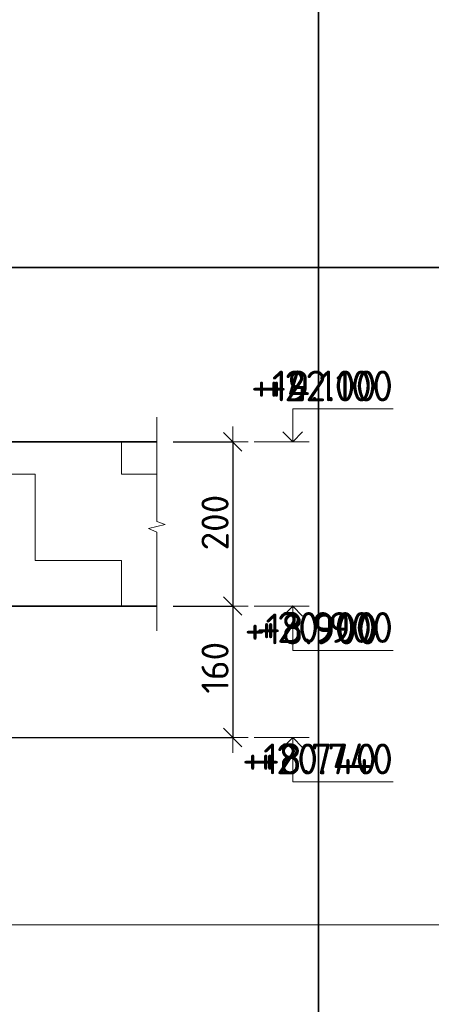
# Model space of a CAD drawing. Header units: metres. Extents: x -38 to 114, y -15 to 21.
# Tile 238 of 244: x 75.056 to 75.557, y 12.375 to 13.573. Entities that reach past the tile are written whole.
import ezdxf

# ---------------------------------------------------------------- set-up
doc = ezdxf.new("R2010")
doc.units = ezdxf.units.M
doc.header["$PDMODE"] = 65
for name, color, linetype, lineweight in [('XR$3$Размерная линия_ общее', 7, 'Continuous', 13), ('XR$4$Размерная линия_ общее', 7, 'Continuous', 13), ('XR$6$Размерная линия_ общее', 7, 'Continuous', 13)]:
    doc.layers.add(name, color=color, linetype=linetype, lineweight=lineweight)
doc.styles.add('ISOCPEUR', font='txt')
doc.dimstyles.new('DIMSTYLE_8', dxfattribs={"dimtxt": 0.033, "dimasz": 0.0375, "dimexe": 0, "dimexo": 0, "dimgap": 0.0165, "dimtad": 2, "dimdec": 0, "dimlfac": 1000, "dimrnd": 1, "dimzin": 12, "dimdsep": 46, "dimtxsty": 'ISOCPEUR', "dimblk1": 'ALL_ML_STRICH', "dimblk2": 'ALL_ML_STRICH', "dimsah": 1, "dimcen": 0, "dimclrd": 7, "dimclre": 256, "dimclrt": 7, "dimadec": 0, "dimazin": 0, "dimtfac": 1, "dimtdec": 0, "dimtix": 1, "dimtmove": 2, "dimatfit": 3, "dimfxl": 0, "dimtzin": 0, "dimlwd": 0, "dimlwe": -3, "dimarcsym": 0})
pattern_1 = [(0, (0.21, 0.21), (0.105, 0.105), [0.105, -0.105]), (90, (0.21, 0.21), (-0.105, 0.105), [0.105, -0.105])]

# ---------------------------------------------------------------- blocks, each defined once
blk = doc.blocks.new('ЭЛЕМЕНТ_УЗОРА_4')
at = {"color": 7, "linetype": 'Continuous', "lineweight": 13, "transparency": 33554687}
blk.add_line((75.223, 12.8295), (75.223, 12.8295), dxfattribs=at)
blk.add_lwpolyline([(75.223, 13.0895), (75.223, 12.9623), (75.233, 12.9587), (75.213, 12.9538), (75.223, 12.9496), (75.223, 12.8295)], dxfattribs=at)
blk = doc.blocks.new('СЛОЖНЫЙ_ОБЪЕКТ_6')
at = {"color": 7, "linetype": 'Continuous', "lineweight": 13, "transparency": 33554687}
blk.add_line((75.4084, 13.0595), (75.3417, 13.0595), dxfattribs=at)
blk.add_lwpolyline([(75.3884, 13.0595), (75.3884, 13.0995), (75.4907, 13.0995)], dxfattribs=at)
at = {"color": 7, "linetype": 'Continuous', "lineweight": 35, "transparency": 33554687}
blk.add_lwpolyline([(75.3763, 13.0716), (75.3884, 13.0595), (75.4005, 13.0716)], dxfattribs=at)
blk = doc.blocks.new('СЛОЖНЫЙ_ОБЪЕКТ_7')
at = {"color": 7, "linetype": 'Continuous', "lineweight": 13, "transparency": 33554687}
blk.add_line((75.4084, 12.8595), (75.3417, 12.8595), dxfattribs=at)
at = {"color": 7, "linetype": 'Continuous', "lineweight": 35, "transparency": 33554687}
blk.add_lwpolyline([(75.3763, 12.8474), (75.3884, 12.8595), (75.4005, 12.8474)], dxfattribs=at)
at = {"color": 7, "linetype": 'Continuous', "lineweight": 13, "transparency": 33554687}
blk.add_lwpolyline([(75.3884, 12.8595), (75.3884, 12.8055), (75.4907, 12.8055)], dxfattribs=at)
blk = doc.blocks.new('ALL_ML_STRICH')
at = {"color": 0, "linetype": 'ByBlock', "lineweight": -2}
for p, q in [((0, -0.5), (0, 0.5)), ((-1, 0), (0.5, 0)), ((-0.3, -0.3), (0.3, 0.3))]:
    blk.add_line(p, q, dxfattribs=at)
blk = doc.blocks.new('*D103')
at = {"layer": 'DEFPOINTS', "color": 7, "linetype": 'Continuous', "lineweight": 13, "transparency": 33554687}
for p in [(75.223, 13.0595), (75.3154, 13.0595), (75.223, 12.8595)]:
    blk.add_point(p, dxfattribs=at)
at = {"layer": 'XR$3$Размерная линия_ общее', "color": 253, "linetype": 'Continuous', "lineweight": -2, "true_color": 0xa0a0a0, "transparency": 33554687}
for p, q in [((75.243, 13.0595), (75.3154, 13.0595)), ((75.243, 12.8595), (75.3154, 12.8595))]:
    blk.add_line(p, q, dxfattribs=at)
at = {"layer": 'XR$3$Размерная линия_ общее', "color": 7, "linetype": 'Continuous', "lineweight": -2, "transparency": 33554687}
blk.add_line((75.3154, 13.0595), (75.3154, 12.8595), dxfattribs=at)
at = {"layer": 'XR$3$Размерная линия_ общее', "color": 7, "linetype": 'Continuous', "lineweight": 13, "transparency": 33554687, "xscale": 0.0375, "yscale": 0.0375, "zscale": 0.0375}
for p, rotation in [((75.3154, 13.0595), 90), ((75.3154, 12.8595), 270)]:
    blk.add_blockref('ALL_ML_STRICH', p, dxfattribs=dict(at, rotation=rotation))
at = {"layer": 'XR$3$Размерная линия_ общее', "color": 7, "linetype": 'Continuous', "lineweight": 13, "transparency": 33554687, "insert": (75.2939, 12.9611), "char_height": 0.033, "width": 0.099, "attachment_point": 5, "rotation": 90, "style": 'ISOCPEUR'}
blk.add_mtext('\\A1;{200}', dxfattribs=at)
blk = doc.blocks.new('*D104')
at = {"layer": 'DEFPOINTS', "color": 7, "linetype": 'Continuous', "lineweight": 13, "transparency": 33554687}
for p in [(75.223, 12.8595), (75.3154, 12.8595), (74.8994, 12.6995)]:
    blk.add_point(p, dxfattribs=at)
at = {"layer": 'XR$3$Размерная линия_ общее', "color": 253, "linetype": 'Continuous', "lineweight": -2, "true_color": 0xa0a0a0, "transparency": 33554687}
for p, q in [((75.243, 12.8595), (75.3154, 12.8595)), ((74.9194, 12.6995), (75.3154, 12.6995))]:
    blk.add_line(p, q, dxfattribs=at)
at = {"layer": 'XR$3$Размерная линия_ общее', "color": 7, "linetype": 'Continuous', "lineweight": -2, "transparency": 33554687}
blk.add_line((75.3154, 12.8595), (75.3154, 12.6995), dxfattribs=at)
at = {"layer": 'XR$3$Размерная линия_ общее', "color": 7, "linetype": 'Continuous', "lineweight": 13, "transparency": 33554687, "xscale": 0.0375, "yscale": 0.0375, "zscale": 0.0375}
for p, rotation in [((75.3154, 12.8595), 90), ((75.3154, 12.6995), 270)]:
    blk.add_blockref('ALL_ML_STRICH', p, dxfattribs=dict(at, rotation=rotation))
at = {"layer": 'XR$3$Размерная линия_ общее', "color": 7, "linetype": 'Continuous', "lineweight": 13, "transparency": 33554687, "insert": (75.2939, 12.7844), "char_height": 0.033, "width": 0.099, "attachment_point": 5, "rotation": 90, "style": 'ISOCPEUR'}
blk.add_mtext('\\A1;{160}', dxfattribs=at)
blk = doc.blocks.new('СЛОЖНЫЙ_ОБЪЕКТ_8')
at = {"color": 7, "linetype": 'Continuous', "lineweight": 13, "transparency": 33554687}
blk.add_line((75.4084, 12.6995), (75.3417, 12.6995), dxfattribs=at)
at = {"color": 7, "linetype": 'Continuous', "lineweight": 35, "transparency": 33554687}
blk.add_lwpolyline([(75.3763, 12.6874), (75.3884, 12.6995), (75.4005, 12.6874)], dxfattribs=at)
at = {"color": 7, "linetype": 'Continuous', "lineweight": 13, "transparency": 33554687}
blk.add_lwpolyline([(75.3884, 12.6995), (75.3884, 12.6455), (75.4907, 12.6455)], dxfattribs=at)
blk = doc.blocks.new('СЛОЖНЫЙ_ОБЪЕКТ_45')
at = {"color": 7, "linetype": 'Continuous', "lineweight": 13, "transparency": 33554687}
blk.add_line((75.4084, 13.0595), (75.3417, 13.0595), dxfattribs=at)
blk.add_lwpolyline([(75.3884, 13.0595), (75.3884, 13.0995), (75.4907, 13.0995)], dxfattribs=at)
at = {"color": 7, "linetype": 'Continuous', "lineweight": 35, "transparency": 33554687}
blk.add_lwpolyline([(75.3763, 13.0716), (75.3884, 13.0595), (75.4005, 13.0716)], dxfattribs=at)
blk = doc.blocks.new('СЛОЖНЫЙ_ОБЪЕКТ_46')
at = {"color": 7, "linetype": 'Continuous', "lineweight": 13, "transparency": 33554687}
blk.add_line((75.4084, 12.8595), (75.3417, 12.8595), dxfattribs=at)
at = {"color": 7, "linetype": 'Continuous', "lineweight": 35, "transparency": 33554687}
blk.add_lwpolyline([(75.3763, 12.8474), (75.3884, 12.8595), (75.4005, 12.8474)], dxfattribs=at)
at = {"color": 7, "linetype": 'Continuous', "lineweight": 13, "transparency": 33554687}
blk.add_lwpolyline([(75.3884, 12.8595), (75.3884, 12.8055), (75.4907, 12.8055)], dxfattribs=at)
blk = doc.blocks.new('СЛОЖНЫЙ_ОБЪЕКТ_47')
at = {"color": 7, "linetype": 'Continuous', "lineweight": 13, "transparency": 33554687}
blk.add_line((75.4084, 12.6995), (75.3417, 12.6995), dxfattribs=at)
at = {"color": 7, "linetype": 'Continuous', "lineweight": 35, "transparency": 33554687}
blk.add_lwpolyline([(75.3763, 12.6874), (75.3884, 12.6995), (75.4005, 12.6874)], dxfattribs=at)
at = {"color": 7, "linetype": 'Continuous', "lineweight": 13, "transparency": 33554687}
blk.add_lwpolyline([(75.3884, 12.6995), (75.3884, 12.6455), (75.4907, 12.6455)], dxfattribs=at)
blk = doc.blocks.new('ЭЛЕМЕНТ_УЗОРА_26')
at = {"color": 7, "linetype": 'Continuous', "lineweight": 13, "transparency": 33554687}
blk.add_line((75.223, 12.8295), (75.223, 12.8295), dxfattribs=at)
blk.add_lwpolyline([(75.223, 13.0895), (75.223, 12.9623), (75.233, 12.9587), (75.213, 12.9538), (75.223, 12.9496), (75.223, 12.8295)], dxfattribs=at)
blk = doc.blocks.new('*D557')
at = {"layer": 'DEFPOINTS', "color": 7, "linetype": 'Continuous', "lineweight": 13, "transparency": 33554687}
for p in [(75.223, 13.0595), (75.3154, 13.0595), (75.223, 12.8595)]:
    blk.add_point(p, dxfattribs=at)
at = {"layer": 'XR$4$Размерная линия_ общее', "color": 253, "linetype": 'Continuous', "lineweight": -2, "true_color": 0xa0a0a0, "transparency": 33554687}
for p, q in [((75.243, 13.0595), (75.3154, 13.0595)), ((75.243, 12.8595), (75.3154, 12.8595))]:
    blk.add_line(p, q, dxfattribs=at)
at = {"layer": 'XR$4$Размерная линия_ общее', "color": 7, "linetype": 'Continuous', "lineweight": -2, "transparency": 33554687}
blk.add_line((75.3154, 13.0595), (75.3154, 12.8595), dxfattribs=at)
at = {"layer": 'XR$4$Размерная линия_ общее', "color": 7, "linetype": 'Continuous', "lineweight": 13, "transparency": 33554687, "xscale": 0.0375, "yscale": 0.0375, "zscale": 0.0375}
for p, rotation in [((75.3154, 13.0595), 90), ((75.3154, 12.8595), 270)]:
    blk.add_blockref('ALL_ML_STRICH', p, dxfattribs=dict(at, rotation=rotation))
at = {"layer": 'XR$4$Размерная линия_ общее', "color": 7, "linetype": 'Continuous', "lineweight": 13, "transparency": 33554687, "insert": (75.2939, 12.9611), "char_height": 0.033, "width": 0.099, "attachment_point": 5, "rotation": 90, "style": 'ISOCPEUR'}
blk.add_mtext('\\A1;{200}', dxfattribs=at)
blk = doc.blocks.new('*D558')
at = {"layer": 'DEFPOINTS', "color": 7, "linetype": 'Continuous', "lineweight": 13, "transparency": 33554687}
for p in [(75.223, 12.8595), (75.3154, 12.8595), (74.8994, 12.6995)]:
    blk.add_point(p, dxfattribs=at)
at = {"layer": 'XR$4$Размерная линия_ общее', "color": 253, "linetype": 'Continuous', "lineweight": -2, "true_color": 0xa0a0a0, "transparency": 33554687}
for p, q in [((75.243, 12.8595), (75.3154, 12.8595)), ((74.9194, 12.6995), (75.3154, 12.6995))]:
    blk.add_line(p, q, dxfattribs=at)
at = {"layer": 'XR$4$Размерная линия_ общее', "color": 7, "linetype": 'Continuous', "lineweight": -2, "transparency": 33554687}
blk.add_line((75.3154, 12.8595), (75.3154, 12.6995), dxfattribs=at)
at = {"layer": 'XR$4$Размерная линия_ общее', "color": 7, "linetype": 'Continuous', "lineweight": 13, "transparency": 33554687, "xscale": 0.0375, "yscale": 0.0375, "zscale": 0.0375}
for p, rotation in [((75.3154, 12.8595), 90), ((75.3154, 12.6995), 270)]:
    blk.add_blockref('ALL_ML_STRICH', p, dxfattribs=dict(at, rotation=rotation))
at = {"layer": 'XR$4$Размерная линия_ общее', "color": 7, "linetype": 'Continuous', "lineweight": 13, "transparency": 33554687, "insert": (75.2939, 12.7844), "char_height": 0.033, "width": 0.099, "attachment_point": 5, "rotation": 90, "style": 'ISOCPEUR'}
blk.add_mtext('\\A1;{160}', dxfattribs=at)
blk = doc.blocks.new('СЛОЖНЫЙ_ОБЪЕКТ_104')
at = {"color": 7, "linetype": 'Continuous', "lineweight": 13, "transparency": 33554687}
blk.add_line((75.4084, 13.0595), (75.3417, 13.0595), dxfattribs=at)
blk.add_lwpolyline([(75.3884, 13.0595), (75.3884, 13.0995), (75.5107, 13.0995)], dxfattribs=at)
at = {"color": 7, "linetype": 'Continuous', "lineweight": 35, "transparency": 33554687}
blk.add_lwpolyline([(75.3763, 13.0716), (75.3884, 13.0595), (75.4005, 13.0716)], dxfattribs=at)
blk = doc.blocks.new('СЛОЖНЫЙ_ОБЪЕКТ_105')
at = {"color": 7, "linetype": 'Continuous', "lineweight": 13, "transparency": 33554687}
blk.add_line((75.4084, 12.8595), (75.3417, 12.8595), dxfattribs=at)
at = {"color": 7, "linetype": 'Continuous', "lineweight": 35, "transparency": 33554687}
blk.add_lwpolyline([(75.3763, 12.8474), (75.3884, 12.8595), (75.4005, 12.8474)], dxfattribs=at)
at = {"color": 7, "linetype": 'Continuous', "lineweight": 13, "transparency": 33554687}
blk.add_lwpolyline([(75.3884, 12.8595), (75.3884, 12.8055), (75.5107, 12.8055)], dxfattribs=at)
blk = doc.blocks.new('СЛОЖНЫЙ_ОБЪЕКТ_106')
at = {"color": 7, "linetype": 'Continuous', "lineweight": 13, "transparency": 33554687}
blk.add_line((75.4084, 12.6995), (75.3417, 12.6995), dxfattribs=at)
at = {"color": 7, "linetype": 'Continuous', "lineweight": 35, "transparency": 33554687}
blk.add_lwpolyline([(75.3763, 12.6874), (75.3884, 12.6995), (75.4005, 12.6874)], dxfattribs=at)
at = {"color": 7, "linetype": 'Continuous', "lineweight": 13, "transparency": 33554687}
blk.add_lwpolyline([(75.3884, 12.6995), (75.3884, 12.6455), (75.5107, 12.6455)], dxfattribs=at)
blk = doc.blocks.new('ЭЛЕМЕНТ_УЗОРА_41')
at = {"color": 7, "linetype": 'Continuous', "lineweight": 13, "transparency": 33554687}
blk.add_line((75.223, 12.8295), (75.223, 12.8295), dxfattribs=at)
blk.add_lwpolyline([(75.223, 13.0895), (75.223, 12.9623), (75.233, 12.9587), (75.213, 12.9538), (75.223, 12.9496), (75.223, 12.8295)], dxfattribs=at)
blk = doc.blocks.new('*D934')
at = {"layer": 'DEFPOINTS', "color": 7, "linetype": 'Continuous', "lineweight": 13, "transparency": 33554687}
for p in [(75.223, 13.0595), (75.3154, 13.0595), (75.223, 12.8595)]:
    blk.add_point(p, dxfattribs=at)
at = {"layer": 'XR$6$Размерная линия_ общее', "color": 253, "linetype": 'Continuous', "lineweight": -2, "true_color": 0xa0a0a0, "transparency": 33554687}
for p, q in [((75.243, 13.0595), (75.3154, 13.0595)), ((75.243, 12.8595), (75.3154, 12.8595))]:
    blk.add_line(p, q, dxfattribs=at)
at = {"layer": 'XR$6$Размерная линия_ общее', "color": 7, "linetype": 'Continuous', "lineweight": -2, "transparency": 33554687}
blk.add_line((75.3154, 13.0595), (75.3154, 12.8595), dxfattribs=at)
at = {"layer": 'XR$6$Размерная линия_ общее', "color": 7, "linetype": 'Continuous', "lineweight": 13, "transparency": 33554687, "xscale": 0.0375, "yscale": 0.0375, "zscale": 0.0375}
for p, rotation in [((75.3154, 13.0595), 90), ((75.3154, 12.8595), 270)]:
    blk.add_blockref('ALL_ML_STRICH', p, dxfattribs=dict(at, rotation=rotation))
at = {"layer": 'XR$6$Размерная линия_ общее', "color": 7, "linetype": 'Continuous', "lineweight": 13, "transparency": 33554687, "insert": (75.2939, 12.9611), "char_height": 0.033, "width": 0.099, "attachment_point": 5, "rotation": 90, "style": 'ISOCPEUR'}
blk.add_mtext('\\A1;{200}', dxfattribs=at)
blk = doc.blocks.new('*D935')
at = {"layer": 'DEFPOINTS', "color": 7, "linetype": 'Continuous', "lineweight": 13, "transparency": 33554687}
for p in [(75.223, 12.8595), (75.3154, 12.8595), (74.8994, 12.6995)]:
    blk.add_point(p, dxfattribs=at)
at = {"layer": 'XR$6$Размерная линия_ общее', "color": 253, "linetype": 'Continuous', "lineweight": -2, "true_color": 0xa0a0a0, "transparency": 33554687}
for p, q in [((75.243, 12.8595), (75.3154, 12.8595)), ((74.9194, 12.6995), (75.3154, 12.6995))]:
    blk.add_line(p, q, dxfattribs=at)
at = {"layer": 'XR$6$Размерная линия_ общее', "color": 7, "linetype": 'Continuous', "lineweight": -2, "transparency": 33554687}
blk.add_line((75.3154, 12.8595), (75.3154, 12.6995), dxfattribs=at)
at = {"layer": 'XR$6$Размерная линия_ общее', "color": 7, "linetype": 'Continuous', "lineweight": 13, "transparency": 33554687, "xscale": 0.0375, "yscale": 0.0375, "zscale": 0.0375}
for p, rotation in [((75.3154, 12.8595), 90), ((75.3154, 12.6995), 270)]:
    blk.add_blockref('ALL_ML_STRICH', p, dxfattribs=dict(at, rotation=rotation))
at = {"layer": 'XR$6$Размерная линия_ общее', "color": 7, "linetype": 'Continuous', "lineweight": 13, "transparency": 33554687, "insert": (75.2939, 12.7844), "char_height": 0.033, "width": 0.099, "attachment_point": 5, "rotation": 90, "style": 'ISOCPEUR'}
blk.add_mtext('\\A1;{160}', dxfattribs=at)

msp = doc.modelspace()

# ---------------------------------------------------------------- hatches: boundary and pattern name
at = {"linetype": 'Continuous', "lineweight": 13, "transparency": 33554687}
h = msp.add_hatch(dxfattribs=at)
h.set_pattern_fill('____', scale=0.105, style=0, pattern_type=2)
h.set_pattern_definition(pattern_1)
h.paths.add_polyline_path([(74.6794, 12.9395), (74.5994, 12.8995), (74.5994, 12.6995), (74.8994, 12.6995), (74.8994, 12.8595), (75.223, 12.8595), (75.223, 13.0595), (74.6794, 13.0595)], flags=0)
h = msp.add_hatch(dxfattribs=at)
h.set_pattern_fill('____', scale=0.105, style=0, pattern_type=2)
h.set_pattern_definition(pattern_1)
h.paths.add_polyline_path([(74.6794, 12.9395), (74.5994, 12.8995), (74.5994, 12.6995), (74.8994, 12.6995), (74.8994, 12.8595), (75.223, 12.8595), (75.223, 13.0595), (74.6794, 13.0595)], flags=0)
h = msp.add_hatch(dxfattribs=at)
h.set_pattern_fill('____', scale=0.105, style=0, pattern_type=2)
h.set_pattern_definition(pattern_1)
h.paths.add_polyline_path([(74.6794, 12.9395), (74.5994, 12.8995), (74.5994, 12.6995), (74.8994, 12.6995), (74.8994, 12.8595), (75.223, 12.8595), (75.223, 13.0595), (74.6794, 13.0595)], flags=0)

# ---------------------------------------------------------------- linework, layer by layer
at = {"color": 7, "linetype": 'Continuous', "lineweight": 35, "transparency": 33554687}
for p, q in [((75.4198, 14.7717), (75.4198, 13.2717)), ((86.4198, 13.2717), (67.9198, 13.2717)), ((75.4198, 13.2717), (75.4198, 12.4717)), ((75.223, 13.0595), (74.6794, 13.0595)), ((75.223, 13.0595), (74.6794, 13.0595)), ((75.223, 13.0595), (74.6794, 13.0595)), ((74.8994, 12.8595), (75.223, 12.8595)), ((74.8994, 12.8595), (75.223, 12.8595)), ((74.8994, 12.8595), (75.223, 12.8595)), ((75.4198, 12.4717), (75.4198, 11.6717))]:
    msp.add_line(p, q, dxfattribs=at)
at = {"color": 7, "linetype": 'Continuous', "lineweight": 13, "transparency": 33554687}
msp.add_line((86.4198, 12.4717), (67.9198, 12.4717), dxfattribs=at)

# ---------------------------------------------------------------- block references
at = {"color": 7, "linetype": 'Continuous', "lineweight": 35, "transparency": 33554687}
for name in ['СЛОЖНЫЙ_ОБЪЕКТ_6', 'СЛОЖНЫЙ_ОБЪЕКТ_45', 'СЛОЖНЫЙ_ОБЪЕКТ_104', 'СЛОЖНЫЙ_ОБЪЕКТ_7', 'СЛОЖНЫЙ_ОБЪЕКТ_46', 'СЛОЖНЫЙ_ОБЪЕКТ_105', 'СЛОЖНЫЙ_ОБЪЕКТ_8', 'СЛОЖНЫЙ_ОБЪЕКТ_47', 'СЛОЖНЫЙ_ОБЪЕКТ_106']:
    msp.add_blockref(name, (0, 0), dxfattribs=at)
at = {"color": 7, "linetype": 'Continuous', "lineweight": 13, "transparency": 33554687}
for name in ['ЭЛЕМЕНТ_УЗОРА_4', 'ЭЛЕМЕНТ_УЗОРА_26', 'ЭЛЕМЕНТ_УЗОРА_41']:
    msp.add_blockref(name, (0, 0), dxfattribs=at)

# ---------------------------------------------------------------- texts
at = {"color": 7, "linetype": 'Continuous', "lineweight": 13, "transparency": 33554687, "char_height": 0.0375, "attachment_point": 9, "style": 'ISOCPEUR'}
for s, insert, width in [('\\A1;{\\fISOCPEUR|i0|b0;\\H0.037500;\\W1.000000;\\C7;+19.100}\\P', (75.4907, 13.1087), 0.170106), ('\\A1;{\\fISOCPEUR|i0|b0;\\H0.037500;\\W1.000000;\\C7;+22.100}\\P', (75.5107, 13.1087), 0.178404), ('\\A1;{\\fISOCPEUR|i0|b0;\\H0.037500;\\W1.000000;\\C7;+4.100}\\P', (75.4907, 13.1087), 0.155671), ('\\A1;{\\fISOCPEUR|i0|b0;\\H0.037500;\\W1.000000;\\C7;+18.900}\\P', (75.4924, 12.8129), 0.178404), ('\\A1;{\\fISOCPEUR|i0|b0;\\H0.037500;\\W1.000000;\\C7;+20.900}\\P', (75.5107, 12.8147), 0.186702), ('\\A1;{\\fISOCPEUR|i0|b0;\\H0.037500;\\W1.000000;\\C7;+3.900}\\P', (75.4907, 12.8147), 0.160312), ('\\A1;{\\fISOCPEUR|i0|b0;\\H0.037500;\\W1.000000;\\C7;+18.740}\\P', (75.4907, 12.6547), 0.182188), ('\\A1;{\\fISOCPEUR|i0|b0;\\H0.037500;\\W1.000000;\\C7;+20.740}\\P', (75.5107, 12.6547), 0.190469), ('\\A1;{\\fISOCPEUR|i0|b0;\\H0.037500;\\W1.000000;\\C7;+3.740}\\P', (75.4907, 12.6547), 0.164085)]:
    msp.add_mtext(s, dxfattribs=dict(at, insert=insert, width=width))

# ---------------------------------------------------------------- dimensions: what is measured, and where the dimension line sits
at = {"layer": 'XR$3$Размерная линия_ общее', "color": 7, "linetype": 'Continuous', "lineweight": 13, "transparency": 33554687}
for base, p1, p2, picture, middle in [((75.3154, 12.8595), (75.243, 13.0595), (75.243, 12.8595), '*D103', (75.2939, 12.9611)), ((75.3154, 12.6995), (75.243, 12.8595), (74.9194, 12.6995), '*D104', (75.2939, 12.7844))]:
    dim = msp.add_linear_dim(base=base, p1=p1, p2=p2, angle=270, dimstyle='DIMSTYLE_8', override={"dimpost": '<>', "dimclrd": 7, "dimclre": 253, "dimclrt": 7, "dimlwd": 0, "dimlwe": 65533}, dxfattribs=at)
    dim.commit()
    dim.dimension.update_dxf_attribs({"geometry": picture, "text_midpoint": middle, "dimtype": 160})
at = {"layer": 'XR$4$Размерная линия_ общее', "color": 7, "linetype": 'Continuous', "lineweight": 13, "transparency": 33554687}
for base, p1, p2, picture, middle in [((75.3154, 12.8595), (75.243, 13.0595), (75.243, 12.8595), '*D557', (75.2939, 12.9611)), ((75.3154, 12.6995), (75.243, 12.8595), (74.9194, 12.6995), '*D558', (75.2939, 12.7844))]:
    dim = msp.add_linear_dim(base=base, p1=p1, p2=p2, angle=270, dimstyle='DIMSTYLE_8', override={"dimpost": '<>', "dimclrd": 7, "dimclre": 253, "dimclrt": 7, "dimlwd": 0, "dimlwe": 65533}, dxfattribs=at)
    dim.commit()
    dim.dimension.update_dxf_attribs({"geometry": picture, "text_midpoint": middle, "dimtype": 160})
at = {"layer": 'XR$6$Размерная линия_ общее', "color": 7, "linetype": 'Continuous', "lineweight": 13, "transparency": 33554687}
for base, p1, p2, picture, middle in [((75.3154, 12.8595), (75.243, 13.0595), (75.243, 12.8595), '*D934', (75.2939, 12.9611)), ((75.3154, 12.6995), (75.243, 12.8595), (74.9194, 12.6995), '*D935', (75.2939, 12.7844))]:
    dim = msp.add_linear_dim(base=base, p1=p1, p2=p2, angle=270, dimstyle='DIMSTYLE_8', override={"dimpost": '<>', "dimclrd": 7, "dimclre": 253, "dimclrt": 7, "dimlwd": 0, "dimlwe": 65533}, dxfattribs=at)
    dim.commit()
    dim.dimension.update_dxf_attribs({"geometry": picture, "text_midpoint": middle, "dimtype": 160})

doc.saveas('drawing.dxf')
